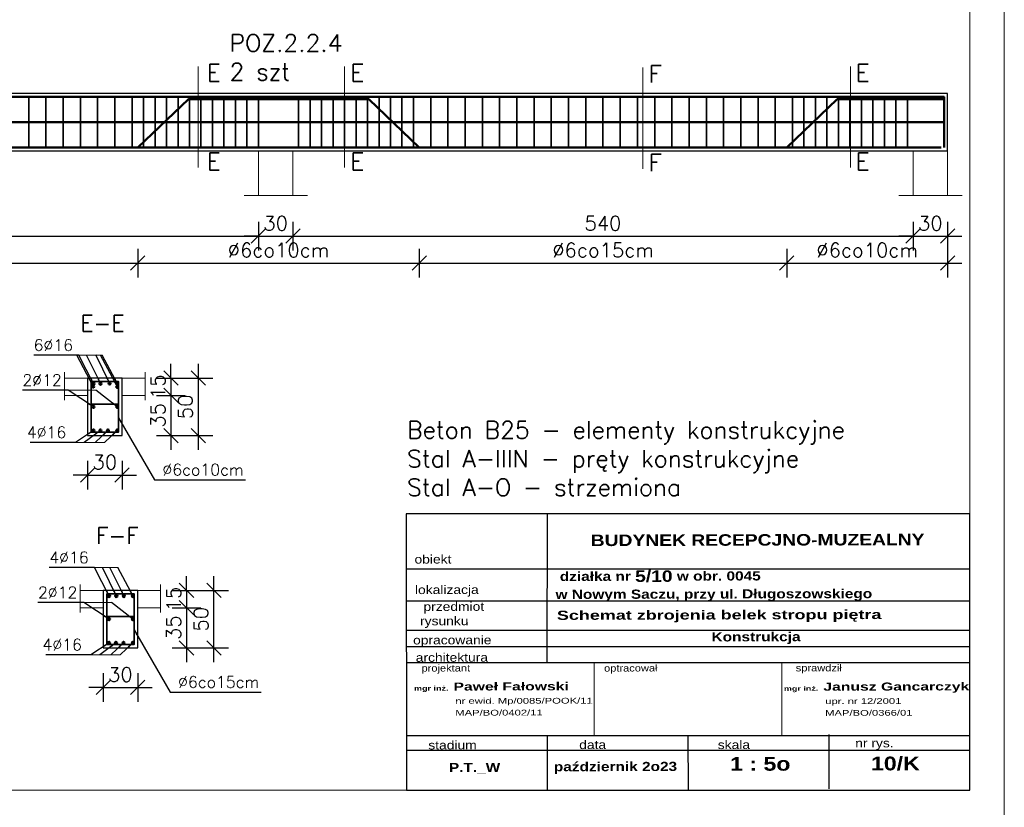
# Model space of a CAD drawing. Extents: x -19 to 9300416, y -12 to 10688993.
# Tile 38 of 106: x 4613319 to 4614176, y 5312722 to 5313408. Entities that reach past the tile are written whole.
import ezdxf

# ---------------------------------------------------------------- set-up
doc = ezdxf.new("R2010")
doc.units = 0
doc.header["$MEASUREMENT"] = 0
doc.layers.add('1', color=7, linetype='Continuous')
doc.layers.add('OPIS', color=7, linetype='Continuous')
for name, color, linetype, lineweight in [('hatch', 253, 'Continuous', 0), ('K-SCIANY CIENKI', 163, 'Continuous', 30), ('K-STAL', 114, 'Continuous', 50), ('K-STAL CIENKI', 92, 'Continuous', 35), ('K-WYMIARY', 7, 'Continuous', 15)]:
    doc.layers.add(name, color=color, linetype=linetype, lineweight=lineweight)
doc.styles.add('ARIAL', font='arial.ttf', dxfattribs={"height": 10})
doc.styles.add('ARIAL_WYM50', font='arial.ttf', dxfattribs={"height": 15})
doc.styles.add('courier', font='stylu.ttf')
doc.styles.add('Simplex', font='simplex.shx')
doc.dimstyles.new('1do20', dxfattribs={"dimscale": 2, "dimtxt": 2.5, "dimasz": 2.5, "dimexe": 2.5, "dimexo": 0.5, "dimgap": 1, "dimtad": 1, "dimdec": 1, "dimrnd": 0.5, "dimzin": 12, "dimdsep": 46, "dimtxsty": 'Simplex', "dimblk": 'OBLIQUE', "dimcen": 0.5, "dimdle": 2.5, "dimclrd": 256, "dimclre": 256, "dimclrt": 256, "dimadec": 1, "dimazin": 3, "dimtfac": 1, "dimtdec": 1, "dimtix": 1, "dimtmove": 0, "dimatfit": 3, "dimfxl": 0, "dimtolj": 1, "dimtzin": 0, "dimarcsym": 0})
doc.dimstyles.new('1do50', dxfattribs={"dimscale": 5, "dimtxt": 2.5, "dimasz": 2.5, "dimexe": 2.5, "dimexo": 0.5, "dimgap": 1, "dimtad": 1, "dimdec": 1, "dimrnd": 0.5, "dimzin": 12, "dimdsep": 46, "dimtxsty": 'Simplex', "dimblk": 'OBLIQUE', "dimcen": 0.5, "dimdle": 2.5, "dimclrd": 256, "dimclre": 256, "dimclrt": 256, "dimadec": 1, "dimazin": 3, "dimtfac": 1, "dimtdec": 1, "dimtix": 1, "dimtmove": 0, "dimatfit": 3, "dimfxl": 0, "dimtolj": 1, "dimtzin": 0, "dimarcsym": 0})

# ---------------------------------------------------------------- blocks, each defined once
blk = doc.blocks.new('_Oblique')
at = {"color": 0, "linetype": 'ByBlock', "lineweight": -2}
blk.add_line((-0.5, -0.5), (0.5, 0.5), dxfattribs=at)
blk = doc.blocks.new('*D1271')
at = {"layer": 'Defpoints', "color": 0, "lineweight": 0, "ltscale": 40}
for p in [(4613421.69, 5313294.11), (4613111.69, 5313221.48), (4613421.69, 5313196.3)]:
    blk.add_point(p, dxfattribs=at)
at = {"layer": 'K-WYMIARY', "lineweight": -2, "ltscale": 40}
for p, q in [((4613111.69, 5313208.8), (4613111.69, 5313183.8)), ((4613421.69, 5313208.8), (4613421.69, 5313183.8)), ((4613099.19, 5313196.3), (4613434.19, 5313196.3))]:
    blk.add_line(p, q, dxfattribs=at)
at = {"layer": 'K-WYMIARY', "lineweight": -2, "ltscale": 40, "xscale": 12.5, "yscale": 12.5, "zscale": 12.5, "rotation": 180}
blk.add_blockref('_Oblique', (4613111.69, 5313196.3), dxfattribs=at)
at = {"layer": 'K-WYMIARY', "lineweight": -2, "ltscale": 40, "xscale": 12.5, "yscale": 12.5, "zscale": 12.5}
blk.add_blockref('_Oblique', (4613421.69, 5313196.3), dxfattribs=at)
at = {"layer": 'K-WYMIARY', "lineweight": 0, "ltscale": 40, "insert": (4613266.69, 5313207.55), "char_height": 12.5, "attachment_point": 5, "style": 'Simplex'}
blk.add_mtext('\\A1;∅6co15cm', dxfattribs=at)
blk = doc.blocks.new('*D1272')
at = {"layer": 'Defpoints', "color": 0, "lineweight": 0, "ltscale": 40}
for p in [(4613421.69, 5313294.11), (4613666.69, 5313294.11), (4613666.69, 5313196.3)]:
    blk.add_point(p, dxfattribs=at)
at = {"layer": 'K-WYMIARY', "lineweight": -2, "ltscale": 40}
for p, q in [((4613421.69, 5313208.8), (4613421.69, 5313183.8)), ((4613666.69, 5313208.8), (4613666.69, 5313183.8)), ((4613409.19, 5313196.3), (4613679.19, 5313196.3))]:
    blk.add_line(p, q, dxfattribs=at)
at = {"layer": 'K-WYMIARY', "lineweight": -2, "ltscale": 40, "xscale": 12.5, "yscale": 12.5, "zscale": 12.5, "rotation": 180}
blk.add_blockref('_Oblique', (4613421.69, 5313196.3), dxfattribs=at)
at = {"layer": 'K-WYMIARY', "lineweight": -2, "ltscale": 40, "xscale": 12.5, "yscale": 12.5, "zscale": 12.5}
blk.add_blockref('_Oblique', (4613666.69, 5313196.3), dxfattribs=at)
at = {"layer": 'K-WYMIARY', "lineweight": 0, "ltscale": 40, "insert": (4613544.19, 5313207.55), "char_height": 12.5, "attachment_point": 5, "style": 'Simplex'}
blk.add_mtext('\\A1;∅6co10cm', dxfattribs=at)
blk = doc.blocks.new('*D1273')
at = {"layer": 'Defpoints', "color": 0, "lineweight": 0, "ltscale": 40}
for p in [(4613666.69, 5313294.11), (4613986.69, 5313294.11), (4613986.69, 5313196.3)]:
    blk.add_point(p, dxfattribs=at)
at = {"layer": 'K-WYMIARY', "lineweight": -2, "ltscale": 40}
for p, q in [((4613666.69, 5313208.8), (4613666.69, 5313183.8)), ((4613986.69, 5313208.8), (4613986.69, 5313183.8)), ((4613654.19, 5313196.3), (4613999.19, 5313196.3))]:
    blk.add_line(p, q, dxfattribs=at)
at = {"layer": 'K-WYMIARY', "lineweight": -2, "ltscale": 40, "xscale": 12.5, "yscale": 12.5, "zscale": 12.5, "rotation": 180}
blk.add_blockref('_Oblique', (4613666.69, 5313196.3), dxfattribs=at)
at = {"layer": 'K-WYMIARY', "lineweight": -2, "ltscale": 40, "xscale": 12.5, "yscale": 12.5, "zscale": 12.5}
blk.add_blockref('_Oblique', (4613986.69, 5313196.3), dxfattribs=at)
at = {"layer": 'K-WYMIARY', "lineweight": 0, "ltscale": 40, "insert": (4613826.69, 5313207.55), "char_height": 12.5, "attachment_point": 5, "style": 'Simplex'}
blk.add_mtext('\\A1;∅6co15cm', dxfattribs=at)
blk = doc.blocks.new('*D1274')
at = {"layer": 'Defpoints', "color": 0, "lineweight": 0, "ltscale": 40}
for p in [(4613986.69, 5313294.11), (4614126.69, 5313267.83), (4614126.69, 5313196.3)]:
    blk.add_point(p, dxfattribs=at)
at = {"layer": 'K-WYMIARY', "lineweight": -2, "ltscale": 40}
for p, q in [((4613986.69, 5313208.8), (4613986.69, 5313183.8)), ((4614126.69, 5313208.8), (4614126.69, 5313183.8)), ((4613974.19, 5313196.3), (4614139.19, 5313196.3))]:
    blk.add_line(p, q, dxfattribs=at)
at = {"layer": 'K-WYMIARY', "lineweight": -2, "ltscale": 40, "xscale": 12.5, "yscale": 12.5, "zscale": 12.5, "rotation": 180}
blk.add_blockref('_Oblique', (4613986.69, 5313196.3), dxfattribs=at)
at = {"layer": 'K-WYMIARY', "lineweight": -2, "ltscale": 40, "xscale": 12.5, "yscale": 12.5, "zscale": 12.5}
blk.add_blockref('_Oblique', (4614126.69, 5313196.3), dxfattribs=at)
at = {"layer": 'K-WYMIARY', "lineweight": 0, "ltscale": 40, "insert": (4614056.69, 5313207.55), "char_height": 12.5, "attachment_point": 5, "style": 'Simplex'}
blk.add_mtext('\\A1;∅6co10cm', dxfattribs=at)
blk = doc.blocks.new('*D1266')
at = {"layer": 'Defpoints', "color": 0, "lineweight": 0, "ltscale": 40}
for p in [(4613006.69, 5313294.11), (4613526.69, 5313255.29), (4613526.69, 5313219.78)]:
    blk.add_point(p, dxfattribs=at)
at = {"layer": 'K-WYMIARY', "lineweight": -2, "ltscale": 40}
for p, q in [((4613006.69, 5313232.28), (4613006.69, 5313207.28)), ((4613526.69, 5313232.28), (4613526.69, 5313207.28)), ((4612994.19, 5313219.78), (4613539.19, 5313219.78))]:
    blk.add_line(p, q, dxfattribs=at)
at = {"layer": 'K-WYMIARY', "lineweight": -2, "ltscale": 40, "xscale": 12.5, "yscale": 12.5, "zscale": 12.5, "rotation": 180}
blk.add_blockref('_Oblique', (4613006.69, 5313219.78), dxfattribs=at)
at = {"layer": 'K-WYMIARY', "lineweight": -2, "ltscale": 40, "xscale": 12.5, "yscale": 12.5, "zscale": 12.5}
blk.add_blockref('_Oblique', (4613526.69, 5313219.78), dxfattribs=at)
at = {"layer": 'K-WYMIARY', "lineweight": 0, "ltscale": 40, "insert": (4613266.69, 5313231.03), "char_height": 12.5, "attachment_point": 5, "style": 'Simplex'}
blk.add_mtext('\\A1;520', dxfattribs=at)
blk = doc.blocks.new('*D1267')
at = {"layer": 'Defpoints', "color": 0, "lineweight": 0, "ltscale": 40}
for p in [(4613526.69, 5313255.29), (4613556.69, 5313255.29), (4613556.69, 5313219.78)]:
    blk.add_point(p, dxfattribs=at)
at = {"layer": 'K-WYMIARY', "lineweight": -2, "ltscale": 40}
for p, q in [((4613526.69, 5313232.28), (4613526.69, 5313207.28)), ((4613556.69, 5313232.28), (4613556.69, 5313207.28)), ((4613526.69, 5313219.78), (4613514.19, 5313219.78)), ((4613526.69, 5313219.78), (4613556.69, 5313219.78)), ((4613556.69, 5313219.78), (4613569.19, 5313219.78))]:
    blk.add_line(p, q, dxfattribs=at)
at = {"layer": 'K-WYMIARY', "lineweight": -2, "ltscale": 40, "xscale": 12.5, "yscale": 12.5, "zscale": 12.5}
blk.add_blockref('_Oblique', (4613526.69, 5313219.78), dxfattribs=at)
at = {"layer": 'K-WYMIARY', "lineweight": -2, "ltscale": 40, "xscale": 12.5, "yscale": 12.5, "zscale": 12.5, "rotation": 180}
blk.add_blockref('_Oblique', (4613556.69, 5313219.78), dxfattribs=at)
at = {"layer": 'K-WYMIARY', "lineweight": 0, "ltscale": 40, "insert": (4613541.69, 5313231.03), "char_height": 12.5, "attachment_point": 5, "style": 'Simplex'}
blk.add_mtext('\\A1;30', dxfattribs=at)
blk = doc.blocks.new('*D1268')
at = {"layer": 'Defpoints', "color": 0, "lineweight": 0, "ltscale": 40}
for p in [(4613556.69, 5313255.29), (4614096.69, 5313255.29), (4614096.69, 5313219.78)]:
    blk.add_point(p, dxfattribs=at)
at = {"layer": 'K-WYMIARY', "lineweight": -2, "ltscale": 40}
for p, q in [((4613556.69, 5313232.28), (4613556.69, 5313207.28)), ((4614096.69, 5313232.28), (4614096.69, 5313207.28)), ((4613544.19, 5313219.78), (4614109.19, 5313219.78))]:
    blk.add_line(p, q, dxfattribs=at)
at = {"layer": 'K-WYMIARY', "lineweight": -2, "ltscale": 40, "xscale": 12.5, "yscale": 12.5, "zscale": 12.5, "rotation": 180}
blk.add_blockref('_Oblique', (4613556.69, 5313219.78), dxfattribs=at)
at = {"layer": 'K-WYMIARY', "lineweight": -2, "ltscale": 40, "xscale": 12.5, "yscale": 12.5, "zscale": 12.5}
blk.add_blockref('_Oblique', (4614096.69, 5313219.78), dxfattribs=at)
at = {"layer": 'K-WYMIARY', "lineweight": 0, "ltscale": 40, "insert": (4613826.69, 5313231.03), "char_height": 12.5, "attachment_point": 5, "style": 'Simplex'}
blk.add_mtext('\\A1;540', dxfattribs=at)
blk = doc.blocks.new('*D1269')
at = {"layer": 'Defpoints', "color": 0, "lineweight": 0, "ltscale": 40}
for p in [(4614096.69, 5313255.29), (4614126.69, 5313255.29), (4614126.69, 5313219.78)]:
    blk.add_point(p, dxfattribs=at)
at = {"layer": 'K-WYMIARY', "lineweight": -2, "ltscale": 40}
for p, q in [((4614096.69, 5313232.28), (4614096.69, 5313207.28)), ((4614126.69, 5313232.28), (4614126.69, 5313207.28)), ((4614096.69, 5313219.78), (4614084.19, 5313219.78)), ((4614096.69, 5313219.78), (4614126.69, 5313219.78)), ((4614126.69, 5313219.78), (4614139.19, 5313219.78))]:
    blk.add_line(p, q, dxfattribs=at)
at = {"layer": 'K-WYMIARY', "lineweight": -2, "ltscale": 40, "xscale": 12.5, "yscale": 12.5, "zscale": 12.5}
blk.add_blockref('_Oblique', (4614096.69, 5313219.78), dxfattribs=at)
at = {"layer": 'K-WYMIARY', "lineweight": -2, "ltscale": 40, "xscale": 12.5, "yscale": 12.5, "zscale": 12.5, "rotation": 180}
blk.add_blockref('_Oblique', (4614126.69, 5313219.78), dxfattribs=at)
at = {"layer": 'K-WYMIARY', "lineweight": 0, "ltscale": 40, "insert": (4614111.69, 5313231.03), "char_height": 12.5, "attachment_point": 5, "style": 'Simplex'}
blk.add_mtext('\\A1;30', dxfattribs=at)
blk = doc.blocks.new('*D1275')
at = {"layer": 'Defpoints', "color": 0, "lineweight": 0, "ltscale": 40}
for p in [(4612962.27, 5313344.11), (4614126.69, 5313344.11), (4614126.69, 5313294.11)]:
    blk.add_point(p, dxfattribs=at)
at = {"layer": 'K-WYMIARY', "lineweight": -2, "ltscale": 40}
for p, q in [((4612962.27, 5313281.61), (4612962.27, 5313356.61)), ((4612974.77, 5313344.11), (4612949.77, 5313344.11)), ((4612974.77, 5313294.11), (4612949.77, 5313294.11))]:
    blk.add_line(p, q, dxfattribs=at)
at = {"layer": 'K-WYMIARY', "lineweight": -2, "ltscale": 40, "xscale": 12.5, "yscale": 12.5, "zscale": 12.5}
for p, rotation in [((4612962.27, 5313344.11), 90), ((4612962.27, 5313294.11), 270)]:
    blk.add_blockref('_Oblique', p, dxfattribs=dict(at, rotation=rotation))
at = {"layer": 'K-WYMIARY', "lineweight": 0, "ltscale": 40, "insert": (4612951.02, 5313319.11), "char_height": 12.5, "attachment_point": 5, "rotation": 90, "style": 'Simplex'}
blk.add_mtext('\\A1;50', dxfattribs=at)
blk = doc.blocks.new('*D1283')
at = {"layer": 'Defpoints', "color": 0, "lineweight": 0, "ltscale": 40}
for p in [(4613391.57, 5312910.99), (4613391.57, 5312895.99), (4613464.07, 5312895.99)]:
    blk.add_point(p, dxfattribs=at)
at = {"layer": 'K-WYMIARY', "lineweight": -2, "ltscale": 40}
for p, q in [((4613464.07, 5312910.99), (4613464.07, 5312923.49)), ((4613451.57, 5312910.99), (4613476.57, 5312910.99)), ((4613464.07, 5312910.99), (4613464.07, 5312895.99)), ((4613451.57, 5312895.99), (4613476.57, 5312895.99)), ((4613464.07, 5312895.99), (4613464.07, 5312883.49))]:
    blk.add_line(p, q, dxfattribs=at)
at = {"layer": 'K-WYMIARY', "lineweight": -2, "ltscale": 40, "xscale": 12.5, "yscale": 12.5, "zscale": 12.5}
for p, rotation in [((4613464.07, 5312910.99), 270), ((4613464.07, 5312895.99), 90)]:
    blk.add_blockref('_Oblique', p, dxfattribs=dict(at, rotation=rotation))
at = {"layer": 'K-WYMIARY', "lineweight": 0, "ltscale": 40, "insert": (4613452.82, 5312903.49), "char_height": 12.5, "attachment_point": 5, "rotation": 90, "style": 'Simplex'}
blk.add_mtext('\\A1;15', dxfattribs=at)
blk = doc.blocks.new('*D1284')
at = {"layer": 'Defpoints', "color": 0, "lineweight": 0, "ltscale": 40}
for p in [(4613391.57, 5312895.99), (4613391.57, 5312860.99), (4613464.07, 5312860.99)]:
    blk.add_point(p, dxfattribs=at)
at = {"layer": 'K-WYMIARY', "lineweight": -2, "ltscale": 40}
for p, q in [((4613464.07, 5312908.49), (4613464.07, 5312848.49)), ((4613451.57, 5312895.99), (4613476.57, 5312895.99)), ((4613451.57, 5312860.99), (4613476.57, 5312860.99))]:
    blk.add_line(p, q, dxfattribs=at)
at = {"layer": 'K-WYMIARY', "lineweight": -2, "ltscale": 40, "xscale": 12.5, "yscale": 12.5, "zscale": 12.5}
for p, rotation in [((4613464.07, 5312895.99), 90), ((4613464.07, 5312860.99), 270)]:
    blk.add_blockref('_Oblique', p, dxfattribs=dict(at, rotation=rotation))
at = {"layer": 'K-WYMIARY', "lineweight": 0, "ltscale": 40, "insert": (4613452.82, 5312878.49), "char_height": 12.5, "attachment_point": 5, "rotation": 90, "style": 'Simplex'}
blk.add_mtext('\\A1;35', dxfattribs=at)
blk = doc.blocks.new('*D1285')
at = {"layer": 'Defpoints', "color": 0, "lineweight": 0, "ltscale": 40}
for p in [(4613391.57, 5312910.99), (4613488, 5312910.99), (4613391.57, 5312860.99)]:
    blk.add_point(p, dxfattribs=at)
at = {"layer": 'K-WYMIARY', "lineweight": -2, "ltscale": 40}
for p, q in [((4613488, 5312848.49), (4613488, 5312923.49)), ((4613475.5, 5312910.99), (4613500.5, 5312910.99)), ((4613475.5, 5312860.99), (4613500.5, 5312860.99))]:
    blk.add_line(p, q, dxfattribs=at)
at = {"layer": 'K-WYMIARY', "lineweight": -2, "ltscale": 40, "xscale": 12.5, "yscale": 12.5, "zscale": 12.5}
for p, rotation in [((4613488, 5312910.99), 90), ((4613488, 5312860.99), 270)]:
    blk.add_blockref('_Oblique', p, dxfattribs=dict(at, rotation=rotation))
at = {"layer": 'K-WYMIARY', "lineweight": 0, "ltscale": 40, "insert": (4613476.75, 5312885.99), "char_height": 12.5, "attachment_point": 5, "rotation": 90, "style": 'Simplex'}
blk.add_mtext('\\A1;50', dxfattribs=at)
blk = doc.blocks.new('*D1286')
at = {"layer": 'Defpoints', "color": 0, "lineweight": 0, "ltscale": 40}
for p in [(4613391.57, 5312860.99), (4613421.57, 5312860.99), (4613421.57, 5312826.52)]:
    blk.add_point(p, dxfattribs=at)
at = {"layer": 'K-WYMIARY', "lineweight": -2, "ltscale": 40}
for p, q in [((4613391.57, 5312839.02), (4613391.57, 5312814.02)), ((4613421.57, 5312839.02), (4613421.57, 5312814.02)), ((4613391.57, 5312826.52), (4613379.07, 5312826.52)), ((4613391.57, 5312826.52), (4613421.57, 5312826.52)), ((4613421.57, 5312826.52), (4613434.07, 5312826.52))]:
    blk.add_line(p, q, dxfattribs=at)
at = {"layer": 'K-WYMIARY', "lineweight": -2, "ltscale": 40, "xscale": 12.5, "yscale": 12.5, "zscale": 12.5}
blk.add_blockref('_Oblique', (4613391.57, 5312826.52), dxfattribs=at)
at = {"layer": 'K-WYMIARY', "lineweight": -2, "ltscale": 40, "xscale": 12.5, "yscale": 12.5, "zscale": 12.5, "rotation": 180}
blk.add_blockref('_Oblique', (4613421.57, 5312826.52), dxfattribs=at)
at = {"layer": 'K-WYMIARY', "lineweight": 0, "ltscale": 40, "insert": (4613406.57, 5312837.77), "char_height": 12.5, "attachment_point": 5, "style": 'Simplex'}
blk.add_mtext('\\A1;30', dxfattribs=at)
blk = doc.blocks.new('*D1279')
at = {"layer": 'Defpoints', "color": 0, "lineweight": 0, "ltscale": 40}
for p in [(4613377.97, 5313096.02), (4613377.97, 5313081.02), (4613450.48, 5313081.02)]:
    blk.add_point(p, dxfattribs=at)
at = {"layer": 'K-WYMIARY', "lineweight": -2, "ltscale": 40}
for p, q in [((4613450.48, 5313096.02), (4613450.48, 5313108.52)), ((4613437.98, 5313096.02), (4613462.98, 5313096.02)), ((4613450.48, 5313096.02), (4613450.48, 5313081.02)), ((4613437.98, 5313081.02), (4613462.98, 5313081.02)), ((4613450.48, 5313081.02), (4613450.48, 5313068.52))]:
    blk.add_line(p, q, dxfattribs=at)
at = {"layer": 'K-WYMIARY', "lineweight": -2, "ltscale": 40, "xscale": 12.5, "yscale": 12.5, "zscale": 12.5}
for p, rotation in [((4613450.48, 5313096.02), 270), ((4613450.48, 5313081.02), 90)]:
    blk.add_blockref('_Oblique', p, dxfattribs=dict(at, rotation=rotation))
at = {"layer": 'K-WYMIARY', "lineweight": 0, "ltscale": 40, "insert": (4613439.23, 5313088.52), "char_height": 12.5, "attachment_point": 5, "rotation": 90, "style": 'Simplex'}
blk.add_mtext('\\A1;15', dxfattribs=at)
blk = doc.blocks.new('*D1280')
at = {"layer": 'Defpoints', "color": 0, "lineweight": 0, "ltscale": 40}
for p in [(4613377.97, 5313081.02), (4613377.97, 5313046.02), (4613450.48, 5313046.02)]:
    blk.add_point(p, dxfattribs=at)
at = {"layer": 'K-WYMIARY', "lineweight": -2, "ltscale": 40}
for p, q in [((4613450.48, 5313093.52), (4613450.48, 5313033.52)), ((4613437.98, 5313081.02), (4613462.98, 5313081.02)), ((4613437.98, 5313046.02), (4613462.98, 5313046.02))]:
    blk.add_line(p, q, dxfattribs=at)
at = {"layer": 'K-WYMIARY', "lineweight": -2, "ltscale": 40, "xscale": 12.5, "yscale": 12.5, "zscale": 12.5}
for p, rotation in [((4613450.48, 5313081.02), 90), ((4613450.48, 5313046.02), 270)]:
    blk.add_blockref('_Oblique', p, dxfattribs=dict(at, rotation=rotation))
at = {"layer": 'K-WYMIARY', "lineweight": 0, "ltscale": 40, "insert": (4613439.23, 5313063.52), "char_height": 12.5, "attachment_point": 5, "rotation": 90, "style": 'Simplex'}
blk.add_mtext('\\A1;35', dxfattribs=at)
blk = doc.blocks.new('*D1281')
at = {"layer": 'Defpoints', "color": 0, "lineweight": 0, "ltscale": 40}
for p in [(4613377.97, 5313096.02), (4613474.41, 5313096.02), (4613377.97, 5313046.02)]:
    blk.add_point(p, dxfattribs=at)
at = {"layer": 'K-WYMIARY', "lineweight": -2, "ltscale": 40}
for p, q in [((4613474.41, 5313033.52), (4613474.41, 5313108.52)), ((4613461.91, 5313096.02), (4613486.91, 5313096.02)), ((4613461.91, 5313046.02), (4613486.91, 5313046.02))]:
    blk.add_line(p, q, dxfattribs=at)
at = {"layer": 'K-WYMIARY', "lineweight": -2, "ltscale": 40, "xscale": 12.5, "yscale": 12.5, "zscale": 12.5}
for p, rotation in [((4613474.41, 5313096.02), 90), ((4613474.41, 5313046.02), 270)]:
    blk.add_blockref('_Oblique', p, dxfattribs=dict(at, rotation=rotation))
at = {"layer": 'K-WYMIARY', "lineweight": 0, "ltscale": 40, "insert": (4613463.16, 5313071.02), "char_height": 12.5, "attachment_point": 5, "rotation": 90, "style": 'Simplex'}
blk.add_mtext('\\A1;50', dxfattribs=at)
blk = doc.blocks.new('*D1282')
at = {"layer": 'Defpoints', "color": 0, "lineweight": 0, "ltscale": 40}
for p in [(4613377.97, 5313046.02), (4613407.97, 5313046.02), (4613407.97, 5313011.55)]:
    blk.add_point(p, dxfattribs=at)
at = {"layer": 'K-WYMIARY', "lineweight": -2, "ltscale": 40}
for p, q in [((4613377.97, 5313024.05), (4613377.97, 5312999.05)), ((4613407.97, 5313024.05), (4613407.97, 5312999.05)), ((4613377.97, 5313011.55), (4613365.47, 5313011.55)), ((4613377.97, 5313011.55), (4613407.97, 5313011.55)), ((4613407.97, 5313011.55), (4613420.47, 5313011.55))]:
    blk.add_line(p, q, dxfattribs=at)
at = {"layer": 'K-WYMIARY', "lineweight": -2, "ltscale": 40, "xscale": 12.5, "yscale": 12.5, "zscale": 12.5}
blk.add_blockref('_Oblique', (4613377.97, 5313011.55), dxfattribs=at)
at = {"layer": 'K-WYMIARY', "lineweight": -2, "ltscale": 40, "xscale": 12.5, "yscale": 12.5, "zscale": 12.5, "rotation": 180}
blk.add_blockref('_Oblique', (4613407.97, 5313011.55), dxfattribs=at)
at = {"layer": 'K-WYMIARY', "lineweight": 0, "ltscale": 40, "insert": (4613392.97, 5313022.8), "char_height": 12.5, "attachment_point": 5, "style": 'Simplex'}
blk.add_mtext('\\A1;30', dxfattribs=at)

msp = doc.modelspace()

# ---------------------------------------------------------------- linework, layer by layer
at = {"lineweight": 0, "ltscale": 40}
for p, q in [((4613818.89, 5312847.86), (4613818.89, 5312784.39)), ((4613982.34, 5312847.86), (4613982.34, 5312784.39))]:
    msp.add_line(p, q, dxfattribs=at)
for p in [(4613818.89, 5312847.86), (4613982.36, 5312847.86)]:
    msp.add_point(p, dxfattribs=at)
at = {"layer": 'hatch', "color": 252}
for points in [[(4612076.09, 5312707.03), (4614176.09, 5312707.03), (4614176.09, 5314181.03), (4612076.09, 5314181.03)], [(4612076.09, 5312707.03), (4614176.09, 5312707.03), (4614176.09, 5314181.03), (4612076.09, 5314181.03)], [(4612236.09, 5314151.03), (4614146.09, 5314151.03), (4614146.09, 5312737.03), (4612236.09, 5312737.03)]]:
    msp.add_lwpolyline(points, close=True, dxfattribs=at)
at = {"layer": 'K-SCIANY CIENKI'}
for points in [[(4612976.69, 5313294.11), (4614126.69, 5313294.11), (4614126.69, 5313344.11), (4612976.69, 5313344.11)], [(4613377.97, 5313046.02), (4613407.97, 5313046.02), (4613407.97, 5313096.02), (4613377.97, 5313096.02)], [(4613391.57, 5312860.99), (4613421.57, 5312860.99), (4613421.57, 5312910.99), (4613391.57, 5312910.99)]]:
    msp.add_lwpolyline(points, close=True, dxfattribs=at)
at = {"layer": 'K-STAL'}
for points in [[(4612979.69, 5313297.11), (4612979.69, 5313341.11), (4614123.69, 5313341.11), (4614123.69, 5313297.11)], [(4613421.69, 5313297.11), (4613465.69, 5313339.11), (4613622.69, 5313339.11), (4613666.69, 5313297.11)], [(4613986.69, 5313297.11), (4614030.69, 5313339.11), (4614123.69, 5313339.11)], [(4612979.69, 5313319.11), (4614123.69, 5313319.11)], [(4614121.01, 5313297.11), (4612983.65, 5313297.11)]]:
    msp.add_lwpolyline(points, dxfattribs=at)
for centre in [(4613382.89, 5313088.63), (4613383.06, 5313091.16), (4613389.19, 5313091.23), (4613397.15, 5313091.42), (4613403.77, 5313088.44), (4613403.79, 5313091.16), (4613383.06, 5313071.03), (4613403.79, 5313071.03), (4613383.06, 5313050.43), (4613389.09, 5313050.43), (4613395.7, 5313050.43), (4613403.79, 5313050.43), (4613396.65, 5312906.13), (4613402.97, 5312906.13), (4613409.54, 5312906.13), (4613417.38, 5312906.13), (4613396.65, 5312886), (4613417.38, 5312886), (4613396.65, 5312865.4), (4613402.68, 5312865.4), (4613409.29, 5312865.4), (4613417.38, 5312865.4)]:
    msp.add_circle(centre, 0.896, dxfattribs=at)
at = {"layer": 'K-STAL CIENKI', "color": 2}
for p, q in [((4613326.69, 5313297.11), (4613326.69, 5313341.11)), ((4613341.69, 5313297.11), (4613341.69, 5313341.11)), ((4613356.69, 5313297.11), (4613356.69, 5313341.11)), ((4613371.69, 5313297.11), (4613371.69, 5313341.11)), ((4613386.69, 5313297.11), (4613386.69, 5313341.11)), ((4613401.69, 5313297.11), (4613401.69, 5313341.11)), ((4613416.69, 5313297.11), (4613416.69, 5313341.11)), ((4613426.69, 5313297.11), (4613426.69, 5313341.11)), ((4613436.69, 5313297.11), (4613436.69, 5313341.11)), ((4613446.69, 5313297.11), (4613446.69, 5313341.11)), ((4613456.69, 5313297.11), (4613456.69, 5313341.11)), ((4613466.69, 5313297.11), (4613466.69, 5313341.11)), ((4613476.69, 5313297.11), (4613476.69, 5313341.11)), ((4613486.69, 5313297.11), (4613486.69, 5313341.11)), ((4613496.69, 5313297.11), (4613496.69, 5313341.11)), ((4613506.69, 5313297.11), (4613506.69, 5313341.11)), ((4613516.69, 5313297.11), (4613516.69, 5313341.11)), ((4613526.69, 5313297.11), (4613526.69, 5313341.11)), ((4613561.69, 5313297.11), (4613561.69, 5313341.11)), ((4613571.69, 5313297.11), (4613571.69, 5313341.11)), ((4613581.69, 5313297.11), (4613581.69, 5313341.11)), ((4613591.69, 5313297.11), (4613591.69, 5313341.11)), ((4613601.69, 5313297.11), (4613601.69, 5313341.11)), ((4613611.69, 5313297.11), (4613611.69, 5313341.11)), ((4613621.69, 5313297.11), (4613621.69, 5313341.11)), ((4613631.69, 5313297.11), (4613631.69, 5313341.11)), ((4613641.69, 5313297.11), (4613641.69, 5313341.11)), ((4613651.69, 5313297.11), (4613651.69, 5313341.11)), ((4613661.69, 5313297.11), (4613661.69, 5313341.11)), ((4613676.69, 5313297.11), (4613676.69, 5313341.11)), ((4613691.69, 5313297.11), (4613691.69, 5313341.11)), ((4613706.69, 5313297.11), (4613706.69, 5313341.11)), ((4613721.69, 5313297.11), (4613721.69, 5313341.11)), ((4613736.69, 5313297.11), (4613736.69, 5313341.11)), ((4613751.69, 5313297.11), (4613751.69, 5313341.11)), ((4613766.69, 5313297.11), (4613766.69, 5313341.11)), ((4613781.69, 5313297.11), (4613781.69, 5313341.11)), ((4613796.69, 5313297.11), (4613796.69, 5313341.11)), ((4613811.69, 5313297.11), (4613811.69, 5313341.11)), ((4613826.69, 5313297.11), (4613826.69, 5313341.11)), ((4613841.69, 5313297.11), (4613841.69, 5313341.11)), ((4613856.69, 5313297.11), (4613856.69, 5313341.11)), ((4613871.69, 5313297.11), (4613871.69, 5313341.11)), ((4613886.69, 5313297.11), (4613886.69, 5313341.11)), ((4613901.69, 5313297.11), (4613901.69, 5313341.11)), ((4613916.69, 5313297.11), (4613916.69, 5313341.11)), ((4613931.69, 5313297.11), (4613931.69, 5313341.11)), ((4613946.69, 5313297.11), (4613946.69, 5313341.11)), ((4613961.69, 5313297.11), (4613961.69, 5313341.11)), ((4613976.69, 5313297.11), (4613976.69, 5313341.11)), ((4613991.69, 5313297.11), (4613991.69, 5313341.11)), ((4614001.69, 5313297.11), (4614001.69, 5313341.11)), ((4614011.69, 5313297.11), (4614011.69, 5313341.11)), ((4614021.69, 5313297.11), (4614021.69, 5313341.11)), ((4614031.69, 5313297.11), (4614031.69, 5313341.11)), ((4614041.69, 5313297.11), (4614041.69, 5313341.11)), ((4614051.69, 5313297.11), (4614051.69, 5313341.11)), ((4614061.69, 5313297.11), (4614061.69, 5313341.11)), ((4614071.69, 5313297.11), (4614071.69, 5313341.11)), ((4614081.69, 5313297.11), (4614081.69, 5313341.11)), ((4614091.69, 5313297.11), (4614091.69, 5313341.11)), ((4613380.97, 5313073.39), (4613404.97, 5313073.39)), ((4613394.57, 5312888.36), (4613418.57, 5312888.36))]:
    msp.add_line(p, q, dxfattribs=at)
for points in [[(4613380.97, 5313049.02), (4613404.97, 5313049.02), (4613404.97, 5313093.02), (4613380.97, 5313093.02)], [(4613394.57, 5312863.99), (4613418.57, 5312863.99), (4613418.57, 5312907.99), (4613394.57, 5312907.99)]]:
    msp.add_lwpolyline(points, close=True, dxfattribs=at)
at = {"layer": 'K-WYMIARY', "lineweight": 0, "ltscale": 40}
for p, q in [((4613474.19, 5313367.66), (4613474.19, 5313279.47)), ((4613601.56, 5313367.66), (4613601.56, 5313279.47)), ((4613861.28, 5313366.66), (4613861.28, 5313278.47)), ((4614042.13, 5313367.66), (4614042.13, 5313279.47)), ((4612976.69, 5313344.11), (4614126.69, 5313344.11)), ((4614126.69, 5313344.11), (4614126.69, 5313255.29)), ((4612976.69, 5313294.11), (4614126.69, 5313294.11)), ((4613526.69, 5313294.11), (4613526.69, 5313255.29)), ((4613556.69, 5313294.11), (4613556.69, 5313255.29)), ((4614096.69, 5313294.11), (4614096.69, 5313255.29)), ((4613514.32, 5313255.29), (4613569.46, 5313255.29)), ((4614084.32, 5313255.29), (4614139.46, 5313255.29)), ((4613370.4, 5313116.06), (4613390.56, 5313116.06)), ((4613357.97, 5313101.2), (4613357.97, 5313076.7)), ((4613377.97, 5313096.02), (4613357.97, 5313096.02)), ((4613407.97, 5313096.02), (4613427.97, 5313096.02)), ((4613427.97, 5313101.2), (4613427.97, 5313076.7)), ((4613377.97, 5313081.02), (4613357.97, 5313081.02)), ((4613361.04, 5313085.52), (4613385.08, 5313085.52)), ((4613407.97, 5313081.02), (4613427.97, 5313081.02)), ((4613364.49, 5313040.08), (4613384.64, 5313040.08)), ((4613372.58, 5313040.08), (4613392.73, 5313040.08)), ((4613384, 5312931.03), (4613404.15, 5312931.03)), ((4613371.57, 5312916.17), (4613371.57, 5312891.67)), ((4613441.57, 5312916.17), (4613441.57, 5312891.67)), ((4613391.57, 5312910.99), (4613371.57, 5312910.99)), ((4613421.57, 5312910.99), (4613441.57, 5312910.99)), ((4613374.63, 5312900.49), (4613398.67, 5312900.49)), ((4613391.57, 5312895.99), (4613371.57, 5312895.99)), ((4613421.57, 5312895.99), (4613441.57, 5312895.99)), ((4613378.08, 5312855.04), (4613398.23, 5312855.04)), ((4613386.17, 5312855.04), (4613406.33, 5312855.04))]:
    msp.add_line(p, q, dxfattribs=at)
at = {"layer": 'OPIS'}
for p, q in [((4613778.05, 5312977.89), (4613777.87, 5312847.86)), ((4614145.45, 5312929.44), (4613655.47, 5312929.44)), ((4614145.61, 5312929.44), (4613655.63, 5312929.44)), ((4614145.68, 5312901.82), (4613655.7, 5312901.82)), ((4614145.75, 5312875.99), (4613655.77, 5312875.99)), ((4614145.79, 5312861.95), (4613655.81, 5312861.95)), ((4614145.83, 5312847.86), (4613655.43, 5312847.86)), ((4614145.96, 5312784.39), (4613655.98, 5312784.39)), ((4613778, 5312784.73), (4613778.13, 5312737.36)), ((4613900.48, 5312784.39), (4613900.78, 5312737.69)), ((4614023.31, 5312785.39), (4614023.43, 5312738.02)), ((4614145.99, 5312771.48), (4613656.02, 5312771.48))]:
    msp.add_line(p, q, dxfattribs=at)
msp.add_lwpolyline([(4613655.47, 5312737.03), (4614146.09, 5312737.03), (4614145.99, 5312977.89), (4613655.37, 5312977.89)], close=True, dxfattribs=at)

# ---------------------------------------------------------------- texts
at = {"layer": '1', "insert": (4614002.83, 5312915.27), "char_height": 8, "width": 442.3872, "attachment_point": 5, "rotation": 0.15445, "style": 'ARIAL_WYM50'}
msp.add_mtext('\\A1;\\pxql;{\\W1.2;\\fArial|b1|i0|c238|p34;  działka nr \\H1.25x;5/10\\H0.8x; w obr. 0045\\P w Nowym Saczu, przy ul. Długoszowskiego }', dxfattribs=at)
at = {"layer": 'K-WYMIARY', "style": 'Simplex'}
for s, insert, char_height, attachment_point in [('POZ.2.2.4\\P2 szt', (4613501.55, 5313355.53), 15, 7), ('E', (4613481.68, 5313354.52), 15, 7), ('E', (4613606.68, 5313354.52), 15, 7), ('F', (4613866.27, 5313353.52), 15, 7), ('E', (4614046.68, 5313354.52), 15, 7), ('E', (4613481.68, 5313277.33), 15, 7), ('E', (4613606.68, 5313277.33), 15, 7), ('F', (4613866.27, 5313276.34), 15, 7), ('E', (4614046.68, 5313277.33), 15, 7), ('E-E', (4613371.64, 5313136.76), 14, 7), ('6%%C16                ', (4613331.02, 5313124.78), 10, 4), ('2%%C12                ', (4613321.18, 5313094.25), 10, 4), ('Beton B25 - elementy konstrukcyjne\\PStal A-IIIN - pręty konstrukcyjne\\PStal A-O - strzemiona', (4613656.14, 5312993.4), 15, 7), ('4%%C16                ', (4613325.1, 5313048.8), 10, 4), ('%%C6co10cm               ', (4613443.14, 5313016.23), 10, 4), ('F-F', (4613385.24, 5312951.73), 14, 7), ('4%%C16                ', (4613344.62, 5312939.75), 10, 4), ('2%%C12                ', (4613334.77, 5312909.21), 10, 4), ('4%%C16                ', (4613338.7, 5312863.77), 10, 4), ('%%C6co15cm               ', (4613456.74, 5312831.2), 10, 4)]:
    msp.add_mtext(s, dxfattribs=dict(at, insert=insert, char_height=char_height, attachment_point=attachment_point))
at = {"layer": 'OPIS', "rotation": 0.15445}
for s, insert, char_height, width, attachment_point, style in [('{\\W1.2;\\fArial|b1|i0|c238|p34; BUDYNEK RECEPCJNO-MUZEALNY}', (4613958.96, 5312954.98), 10, 388.7918, 5, 'ARIAL_WYM50'), ('{\\fEuphemia|b0|i0|c0|p34;\\W1.2;obiekt}', (4613678.65, 5312938.16), 7.5, 355.5035, 5, 'ARIAL_WYM50'), ('{\\fEuphemia|b0|i0|c0|p34;\\W1.2;lokalizacja}', (4613690.76, 5312910.53), 7.5, 355.5035, 5, 'ARIAL_WYM50'), ('{\\fEuphemia|b0|i0|c0|p34;\\W1.2;     przedmiot\\Prysunku}', (4613688.47, 5312889.56), 7.5, 355.5035, 5, 'ARIAL_WYM50'), ('{\\fArial|b1|i0|c238|p34;\\W1.4;\\C0;Schemat zbrojenia belek stropu piętra}', (4613786.54, 5312893.35), 8, 367.9618, 1, 'ARIAL'), ('{\\fArial|b1|i0|c238|p34;\\W1.2;Konstrukcja}', (4613959.95, 5312869.47), 8, 355.5035, 5, 'ARIAL_WYM50'), ('{\\fEuphemia|b0|i0|c0|p34;\\W1.2;opracowanie}', (4613695.47, 5312866.67), 7.5, 355.5035, 5, 'ARIAL_WYM50'), ('{\\fEuphemia|b0|i0|c0|p34;\\W1.2;architektura}', (4613695.13, 5312852.58), 7.5, 355.5035, 5, 'ARIAL_WYM50'), ('{\\W1.2;\\FEuphemia|c0;projektant}', (4613689.83, 5312842.47), 6, 355.5035, 5, 'ARIAL_WYM50'), ('{\\W1.2;\\FEuphemia|c0;optracował}', (4613850.9, 5312842.47), 6, 355.5035, 5, 'ARIAL_WYM50'), ('{\\W1.2;\\FEuphemia|c0;sprawdził}', (4614014.58, 5312842.6), 6, 355.5035, 5, 'ARIAL_WYM50'), ('{\\W1.4;\\fArial|b1|i0|c238|p34;\\H0.444444x;mgr inż.  \\H1.750002x;Paweł Fałowski}', (4613662.17, 5312830.68), 9, 371.5441, 1, 'courier'), ('{\\W1.4;\\fArial|b1|i0|c238|p34;\\H0.444444x;mgr inż.  \\H1.750002x;Janusz Gancarczyk}', (4613984.17, 5312830.53), 9, 371.5441, 1, 'courier'), ('{\\W1.4;\\fArial|b0|i0|c238|p34;nr ewid. Mp/0085/POOK/11}', (4613698.17, 5312817.19), 5, 371.5441, 1, 'courier'), ('{\\W1.4;\\fArial|b0|i0|c238|p34;upr. nr 12/2001}', (4614020.16, 5312817.03), 5, 371.5441, 1, 'courier'), ('{\\W1.4;\\fArial|b0|i0|c238|p34;MAP/BO/0402/11}', (4613698.08, 5312806.91), 5, 371.5441, 1, 'courier'), ('{\\W1.4;\\fArial|b0|i0|c238|p34;MAP/BO/0366/01}', (4614020.08, 5312806.75), 5, 371.5441, 1, 'courier'), ('{\\fEuphemia|b0|i0|c0|p34;\\W1.2;stadium}', (4613695.67, 5312776.2), 7.5, 355.5035, 5, 'ARIAL_WYM50'), ('{\\fEuphemia|b0|i0|c0|p34;\\W1.2;data}', (4613817.69, 5312776.53), 7.5, 355.5035, 5, 'ARIAL_WYM50'), ('{\\fEuphemia|b0|i0|c0|p34;\\W1.2;skala}', (4613940.66, 5312776.53), 7.5, 355.5035, 5, 'ARIAL_WYM50'), ('{\\fEuphemia|b0|i0|c0|p34;\\W1.2;nr rys.}', (4614063, 5312776.86), 7.5, 355.5035, 5, 'ARIAL_WYM50'), ('{\\W1.2;\\fArial|b1|i0|c238|p34;październik 2o23}', (4613837.56, 5312756.36), 8, 355.5035, 5, 'ARIAL_WYM50'), ('{\\fArial|b1|i0|c238|p34;\\W1.2;\\C0;1 : 5o}', (4613937.33, 5312765.85), 12, 367.9618, 1, 'ARIAL'), ('{\\fArial|b1|i0|c238|p34;\\W1.2;\\C0;10/K}', (4614059.98, 5312766.18), 12, 367.9618, 1, 'ARIAL'), ('{\\W1.2;\\fArial|b1|i0|c238|p34;P.T._W}', (4613714.9, 5312756.03), 8, 355.5035, 5, 'ARIAL_WYM50')]:
    msp.add_mtext(s, dxfattribs=dict(at, insert=insert, char_height=char_height, width=width, attachment_point=attachment_point, style=style))

# ---------------------------------------------------------------- dimensions: what is measured, and where the dimension line sits
at = {"layer": 'K-WYMIARY', "lineweight": 0, "ltscale": 40}
for base, p1, p2, picture, middle in [((4612962.27, 5313344.11), (4614126.69, 5313294.11), (4614126.69, 5313344.11), '*D1275', (4612951.02, 5313319.11)), ((4613450.48, 5313081.02), (4613377.97, 5313096.02), (4613377.97, 5313081.02), '*D1279', (4613439.23, 5313088.52)), ((4613474.41, 5313096.02), (4613377.97, 5313046.02), (4613377.97, 5313096.02), '*D1281', (4613463.16, 5313071.02)), ((4613464.07, 5312895.99), (4613391.57, 5312910.99), (4613391.57, 5312895.99), '*D1283', (4613452.82, 5312903.49)), ((4613488, 5312910.99), (4613391.57, 5312860.99), (4613391.57, 5312910.99), '*D1285', (4613476.75, 5312885.99))]:
    dim = msp.add_linear_dim(base=base, p1=p1, p2=p2, angle=90, dimstyle='1do50', dxfattribs=at)
    dim.commit()
    dim.dimension.update_dxf_attribs({"geometry": picture, "text_midpoint": middle})
for base, p1, p2, picture, middle in [((4613526.69, 5313219.78), (4613006.69, 5313294.11), (4613526.69, 5313255.29), '*D1266', (4613266.69, 5313231.03)), ((4613556.69, 5313219.78), (4613526.69, 5313255.29), (4613556.69, 5313255.29), '*D1267', (4613541.69, 5313231.03)), ((4614096.69, 5313219.78), (4613556.69, 5313255.29), (4614096.69, 5313255.29), '*D1268', (4613826.69, 5313231.03)), ((4614126.69, 5313219.78), (4614096.69, 5313255.29), (4614126.69, 5313255.29), '*D1269', (4614111.69, 5313231.03))]:
    dim = msp.add_linear_dim(base=base, p1=p1, p2=p2, dimstyle='1do50', override={"dimtmove": 1}, dxfattribs=at)
    dim.commit()
    dim.dimension.update_dxf_attribs({"geometry": picture, "text_midpoint": middle})
for base, p1, p2, text, picture, middle in [((4613421.69, 5313196.3), (4613111.69, 5313221.48), (4613421.69, 5313294.11), '∅6co15cm', '*D1271', (4613266.69, 5313207.55)), ((4613666.69, 5313196.3), (4613421.69, 5313294.11), (4613666.69, 5313294.11), '∅6co10cm', '*D1272', (4613544.19, 5313207.55)), ((4613986.69, 5313196.3), (4613666.69, 5313294.11), (4613986.69, 5313294.11), '∅6co15cm', '*D1273', (4613826.69, 5313207.55)), ((4614126.69, 5313196.3), (4613986.69, 5313294.11), (4614126.69, 5313267.83), '∅6co10cm', '*D1274', (4614056.69, 5313207.55))]:
    dim = msp.add_linear_dim(base=base, p1=p1, p2=p2, text=text, dimstyle='1do50', override={"dimtmove": 1}, dxfattribs=at)
    dim.commit()
    dim.dimension.update_dxf_attribs({"geometry": picture, "text_midpoint": middle})
for base, p1, p2, picture, middle in [((4613450.48, 5313046.02), (4613377.97, 5313081.02), (4613377.97, 5313046.02), '*D1280', (4613439.23, 5313063.52)), ((4613464.07, 5312860.99), (4613391.57, 5312895.99), (4613391.57, 5312860.99), '*D1284', (4613452.82, 5312878.49))]:
    dim = msp.add_linear_dim(base=base, p1=p1, p2=p2, angle=90, dimstyle='1do50', override={"dimtmove": 1}, dxfattribs=at)
    dim.commit()
    dim.dimension.update_dxf_attribs({"geometry": picture, "text_midpoint": middle})
for base, p1, p2, picture, middle in [((4613407.97, 5313011.55), (4613377.97, 5313046.02), (4613407.97, 5313046.02), '*D1282', (4613392.97, 5313022.8)), ((4613421.57, 5312826.52), (4613391.57, 5312860.99), (4613421.57, 5312860.99), '*D1286', (4613406.57, 5312837.77))]:
    dim = msp.add_linear_dim(base=base, p1=p1, p2=p2, dimstyle='1do50', dxfattribs=at)
    dim.commit()
    dim.dimension.update_dxf_attribs({"geometry": picture, "text_midpoint": middle})

# ---------------------------------------------------------------- leaders
at = {"layer": 'K-WYMIARY', "annotation_type": 0, "has_hookline": 1}
for points, hookline_direction, text_width in [([(4613383.23, 5313091.03), (4613370.4, 5313116.06), (4613365.4, 5313116.06)], 1, 32.38), ([(4613383.06, 5313071.03), (4613361.04, 5313085.52), (4613356.04, 5313085.52)], 1, 32.86), ([(4613404.97, 5313061.57), (4613436.14, 5313007.5), (4613441.14, 5313007.5)], 0, 72.38), ([(4613383.06, 5313050.43), (4613367.29, 5313040.08), (4613362.29, 5313040.08)], 1, 32.38), ([(4613396.82, 5312906), (4613384, 5312931.03), (4613379, 5312931.03)], 1, 32.38), ([(4613396.65, 5312886), (4613374.63, 5312900.49), (4613369.63, 5312900.49)], 1, 32.86), ([(4613418.57, 5312876.56), (4613449.74, 5312822.47), (4613454.74, 5312822.47)], 0, 72.38), ([(4613396.65, 5312865.4), (4613380.88, 5312855.04), (4613375.88, 5312855.04)], 1, 32.38)]:
    msp.add_leader(points, dimstyle='1do20', override={"dimgap": 1, "dimtad": 1}, dxfattribs=dict(at, hookline_direction=hookline_direction, text_width=text_width))
at = {"layer": 'K-WYMIARY'}
for points in [[(4613383.06, 5313088.5), (4613368.68, 5313116.06)], [(4613389.36, 5313091.1), (4613377.06, 5313116.13)], [(4613397.32, 5313091.28), (4613385.02, 5313116.31)], [(4613403.94, 5313088.31), (4613389.23, 5313116.06)], [(4613403.96, 5313091.03), (4613390.56, 5313116.06)], [(4613403.79, 5313071.03), (4613385.08, 5313085.52)], [(4613389.09, 5313050.43), (4613374.93, 5313040.08)], [(4613395.7, 5313050.43), (4613384.64, 5313040.08)], [(4613403.79, 5313050.43), (4613392.73, 5313040.08)], [(4613403.14, 5312906), (4613390.84, 5312931.03)], [(4613409.71, 5312906), (4613397.41, 5312931.03)], [(4613417.56, 5312906), (4613404.15, 5312931.03)], [(4613417.38, 5312886), (4613398.67, 5312900.49)], [(4613402.68, 5312865.4), (4613388.52, 5312855.04)], [(4613409.29, 5312865.4), (4613398.23, 5312855.04)], [(4613417.38, 5312865.4), (4613406.33, 5312855.04)]]:
    msp.add_leader(points, dimstyle='1do20', override={"dimgap": 1, "dimtad": 1}, dxfattribs=at)

doc.saveas('drawing.dxf')
